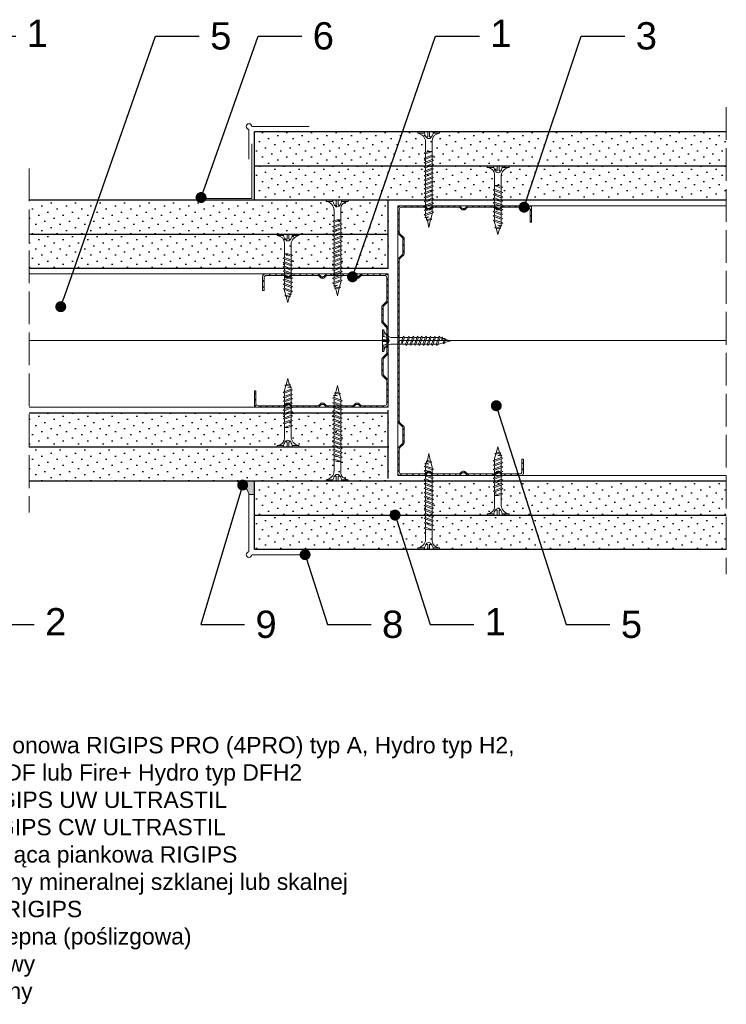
# Model space of a CAD drawing. Header units: millimetres. Extents: x 1720 to 2186, y 1213 to 1573.
# Tile 2 of 2: x 1927 to 2186, y 1213 to 1573. Entities that reach past the tile are written whole.
import ezdxf
from ezdxf import colors
from ezdxf.entities.mleader import LeaderData, LeaderLine
from ezdxf.math import Vec2, Vec3

# ---------------------------------------------------------------- set-up
doc = ezdxf.new("R2010")
doc.units = ezdxf.units.MM
doc.linetypes.add('ACAD_ISO02W100', pattern=[15, 12, -3])
for name, color, linetype, lineweight in [('_ISOVER WELNA', 7, 'BATTING', 9), ('_RIGIPS AKCESORIA', 7, 'Continuous', 18), ('_RIGIPS G-K', 7, 'Continuous', 25), ('_RIGIPS PROFIL', 7, 'Continuous', 18), ('OPISY', 7, 'Continuous', 9), ('PRZERYWANA', 7, 'ACAD_ISO02W100', 9)]:
    doc.layers.add(name, color=color, linetype=linetype, lineweight=lineweight)
doc.styles.get("Standard").update_dxf_attribs({"font": 'arial.ttf'})
doc.linetypes.add('BATTING', pattern='A,0.00254,-2.54,[134,ltypeshp.shx,S=2.54,R=0,X=-2.54,Y=0],-5.08,[134,ltypeshp.shx,S=2.54,R=180,X=2.54,Y=0],-2.54', length=10.16254)
pattern_1 = [(315, (0, 0.9), (3.367596, 1.122532), [0, -3.175])]
pattern_2 = [(315, (0, -0.9), (3.367596, 1.122532), [0, -3.175])]

# ---------------------------------------------------------------- blocks, each defined once
blk = doc.blocks.new('CW 50 ULTRASTIL')
h = blk.add_hatch()
h.set_pattern_fill('ANSI31', color=256, scale=0.5, style=0)
h.paths.add_polyline_path([(28.56, 40.65, -0.198912), (28.71, 41), (30.21, 42.51, 0.198912), (30.36, 42.86), (30.36, 48.45, 0.198912), (30.21, 48.8), (28.71, 50.31, -0.198912), (28.56, 50.66), (28.56, 59.85, -0.198912), (28.71, 60.2), (30.21, 61.71, 0.198912), (30.36, 62.06), (30.36, 67.65, 0.198912), (30.21, 68), (28.71, 69.51, -0.198912), (28.56, 69.86), (28.56, 78.31, -0.414214), (29.36, 79.11), (37.68, 79.11, -0.198912), (38.04, 78.96), (38.74, 78.25, 0.198912), (39.1, 78.11), (39.68, 78.11, 0.198912), (40.04, 78.25), (40.74, 78.96, -0.198912), (41.1, 79.11), (50.38, 79.11, -0.198912), (50.74, 78.96), (51.44, 78.25, 0.198912), (51.8, 78.11), (52.38, 78.11, 0.198912), (52.74, 78.25), (53.44, 78.96, -0.198912), (53.8, 79.11), (63.08, 79.11, -0.198912), (63.44, 78.96), (64.14, 78.25, 0.198912), (64.5, 78.11), (65.08, 78.11, 0.198912), (65.44, 78.25), (66.14, 78.96, -0.198912), (66.5, 79.11), (75.66, 79.11, -0.414214), (76.46, 78.31), (76.46, 73.66), (77.01, 73.66), (77.01, 78.86, 0.414214), (76.21, 79.66), (66.5, 79.66, 0.198912), (66.14, 79.51), (65.44, 78.8, -0.198912), (65.08, 78.66), (64.5, 78.66, -0.198912), (64.14, 78.8), (63.44, 79.51, 0.198912), (63.08, 79.66), (53.8, 79.66, 0.198912), (53.44, 79.51), (52.74, 78.8, -0.198912), (52.38, 78.66), (51.8, 78.66, -0.198912), (51.44, 78.8), (50.74, 79.51, 0.198912), (50.38, 79.66), (41.1, 79.66, 0.198912), (40.74, 79.51), (40.04, 78.8, -0.198912), (39.68, 78.66), (39.1, 78.66, -0.198912), (38.74, 78.8), (38.04, 79.51, 0.198912), (37.68, 79.66), (28.81, 79.66, 0.414214), (28.01, 78.86), (28.01, 69.86, 0.198912), (28.16, 69.51), (29.66, 68, -0.198912), (29.81, 67.65), (29.81, 62.06, -0.198912), (29.66, 61.71), (28.16, 60.2, 0.198912), (28.01, 59.85), (28.01, 50.66, 0.198912), (28.16, 50.31), (29.66, 48.8, -0.198912), (29.81, 48.45), (29.81, 42.86, -0.198912), (29.66, 42.51), (28.16, 41, 0.198912), (28.01, 40.65), (28.01, 31.66, 0.414214), (28.81, 30.86), (37.68, 30.86, 0.198912), (38.04, 31), (38.74, 31.71, -0.198912), (39.1, 31.86), (39.68, 31.86, -0.198912), (40.04, 31.71), (40.74, 31, 0.198912), (41.1, 30.86), (50.38, 30.86, 0.198912), (50.74, 31), (51.44, 31.71, -0.198912), (51.8, 31.86), (52.38, 31.86, -0.198912), (52.74, 31.71), (53.44, 31, 0.198912), (53.8, 30.86), (63.08, 30.86, 0.198912), (63.44, 31), (64.14, 31.71, -0.198912), (64.5, 31.86), (65.08, 31.86, -0.198912), (65.44, 31.71), (66.14, 31, 0.198912), (66.5, 30.86), (73.21, 30.86, 0.414214), (74.01, 31.66), (74.01, 36.86), (73.46, 36.86), (73.46, 32.21, -0.414214), (72.66, 31.41), (66.5, 31.41, -0.198912), (66.14, 31.55), (65.44, 32.26, 0.198912), (65.08, 32.41), (64.5, 32.41, 0.198912), (64.14, 32.26), (63.44, 31.55, -0.198912), (63.08, 31.41), (53.8, 31.41, -0.198912), (53.44, 31.55), (52.74, 32.26, 0.198912), (52.38, 32.41), (51.8, 32.41, 0.198912), (51.44, 32.26), (50.74, 31.55, -0.198912), (50.38, 31.41), (41.1, 31.41, -0.198912), (40.74, 31.55), (40.04, 32.26, 0.198912), (39.68, 32.41), (39.1, 32.41, 0.198912), (38.74, 32.26), (38.04, 31.55, -0.198912), (37.68, 31.41), (29.36, 31.41, -0.414214), (28.56, 32.21)])
at = {"layer": '_RIGIPS PROFIL'}
for p, q in [((37.68, 79.66), (28.81, 79.66)), ((38.04, 79.51), (38.74, 78.8)), ((40.74, 79.51), (40.04, 78.8)), ((50.38, 79.66), (41.1, 79.66)), ((50.74, 79.51), (51.44, 78.8)), ((53.44, 79.51), (52.74, 78.8)), ((53.8, 79.66), (63.08, 79.66)), ((63.44, 79.51), (64.14, 78.8)), ((66.14, 79.51), (65.44, 78.8)), ((76.21, 79.66), (66.5, 79.66)), ((28.01, 78.86), (28.01, 69.86)), ((28.56, 78.31), (28.56, 69.86)), ((37.68, 79.11), (29.36, 79.11)), ((38.04, 78.96), (38.74, 78.25)), ((39.68, 78.66), (39.1, 78.66)), ((39.68, 78.11), (39.1, 78.11)), ((40.74, 78.96), (40.04, 78.25)), ((50.38, 79.11), (41.1, 79.11)), ((50.74, 78.96), (51.44, 78.25)), ((52.38, 78.66), (51.8, 78.66)), ((52.38, 78.11), (51.8, 78.11)), ((53.44, 78.96), (52.74, 78.25)), ((53.8, 79.11), (63.08, 79.11)), ((63.44, 78.96), (64.14, 78.25)), ((65.08, 78.66), (64.5, 78.66)), ((65.08, 78.11), (64.5, 78.11)), ((66.14, 78.96), (65.44, 78.25)), ((75.66, 79.11), (66.5, 79.11)), ((76.46, 73.66), (76.46, 78.31)), ((77.01, 73.66), (77.01, 78.86)), ((76.46, 73.66), (77.01, 73.66)), ((29.66, 68), (28.16, 69.51)), ((30.21, 68), (28.71, 69.51)), ((29.81, 67.65), (29.81, 62.06)), ((30.36, 67.65), (30.36, 62.06)), ((29.66, 61.71), (28.16, 60.2)), ((30.21, 61.71), (28.71, 60.2)), ((28.01, 59.85), (28.01, 50.66)), ((28.56, 59.85), (28.56, 50.66)), ((29.66, 48.8), (28.16, 50.31)), ((30.21, 48.8), (28.71, 50.31)), ((29.81, 42.86), (29.81, 48.45)), ((30.36, 42.86), (30.36, 48.45)), ((28.01, 31.66), (28.01, 40.65)), ((29.66, 42.51), (28.16, 41)), ((28.56, 32.21), (28.56, 40.65)), ((30.21, 42.51), (28.71, 41)), ((73.46, 36.86), (73.46, 32.21)), ((73.46, 36.86), (74.01, 36.86)), ((74.01, 36.86), (74.01, 31.66)), ((37.68, 30.86), (28.81, 30.86)), ((37.68, 31.41), (29.36, 31.41)), ((38.04, 31.55), (38.74, 32.26)), ((38.04, 31), (38.74, 31.71)), ((39.68, 32.41), (39.1, 32.41)), ((39.68, 31.86), (39.1, 31.86)), ((40.74, 31.55), (40.04, 32.26)), ((40.74, 31), (40.04, 31.71)), ((50.38, 31.41), (41.1, 31.41)), ((50.38, 30.86), (41.1, 30.86)), ((50.74, 31.55), (51.44, 32.26)), ((50.74, 31), (51.44, 31.71)), ((52.38, 32.41), (51.8, 32.41)), ((52.38, 31.86), (51.8, 31.86)), ((53.44, 31.55), (52.74, 32.26)), ((53.44, 31), (52.74, 31.71)), ((53.8, 31.41), (63.08, 31.41)), ((53.8, 30.86), (63.08, 30.86)), ((63.44, 31.55), (64.14, 32.26)), ((63.44, 31), (64.14, 31.71)), ((65.08, 32.41), (64.5, 32.41)), ((65.08, 31.86), (64.5, 31.86)), ((66.14, 31.55), (65.44, 32.26)), ((66.14, 31), (65.44, 31.71)), ((72.66, 31.41), (66.5, 31.41)), ((73.21, 30.86), (66.5, 30.86))]:
    blk.add_line(p, q, dxfattribs=at)
for centre, radius, start, end in [((28.81, 78.86), 0.8, 90, 180), ((37.68, 79.16), 0.5, 45, 90), ((41.1, 79.16), 0.5, 90, 135), ((50.38, 79.16), 0.5, 45, 90), ((53.8, 79.16), 0.5, 90, 135), ((63.08, 79.16), 0.5, 45, 90), ((66.5, 79.16), 0.5, 90, 135), ((76.21, 78.86), 0.8, 0, 90), ((29.36, 78.31), 0.8, 90, 180), ((37.68, 78.61), 0.5, 45, 90), ((39.1, 79.16), 0.5, 225, 270), ((39.1, 78.61), 0.5, 225, 270), ((39.68, 79.16), 0.5, 270, 315), ((39.68, 78.61), 0.5, 270, 315), ((41.1, 78.61), 0.5, 90, 135), ((50.38, 78.61), 0.5, 45, 90), ((51.8, 79.16), 0.5, 225, 270), ((51.8, 78.61), 0.5, 225, 270), ((52.38, 79.16), 0.5, 270, 315), ((52.38, 78.61), 0.5, 270, 315), ((53.8, 78.61), 0.5, 90, 135), ((63.08, 78.61), 0.5, 45, 90), ((64.5, 79.16), 0.5, 225, 270), ((64.5, 78.61), 0.5, 225, 270), ((65.08, 79.16), 0.5, 270, 315), ((65.08, 78.61), 0.5, 270, 315), ((66.5, 78.61), 0.5, 90, 135), ((75.66, 78.31), 0.8, 0, 90), ((28.51, 69.86), 0.5, 180, 225), ((29.06, 69.86), 0.5, 180, 225), ((29.31, 67.65), 0.5, 0, 45), ((29.86, 67.65), 0.5, 0, 45), ((29.31, 62.06), 0.5, 315, 0), ((29.86, 62.06), 0.5, 315, 0), ((28.51, 59.85), 0.5, 135, 180), ((29.06, 59.85), 0.5, 135, 180), ((28.51, 50.66), 0.5, 180, 225), ((29.06, 50.66), 0.5, 180, 225), ((29.31, 48.45), 0.5, 0, 45), ((29.86, 48.45), 0.5, 0, 45), ((28.51, 40.65), 0.5, 135, 180), ((29.06, 40.65), 0.5, 135, 180), ((29.31, 42.86), 0.5, 315, 0), ((29.86, 42.86), 0.5, 315, 0), ((28.81, 31.66), 0.8, 180, 270), ((29.36, 32.21), 0.8, 180, 270), ((37.68, 31.91), 0.5, 270, 315), ((37.68, 31.36), 0.5, 270, 315), ((39.1, 31.91), 0.5, 90, 135), ((39.1, 31.36), 0.5, 90, 135), ((39.68, 31.91), 0.5, 45, 90), ((39.68, 31.36), 0.5, 45, 90), ((41.1, 31.91), 0.5, 225, 270), ((41.1, 31.36), 0.5, 225, 270), ((50.38, 31.91), 0.5, 270, 315), ((50.38, 31.36), 0.5, 270, 315), ((51.8, 31.91), 0.5, 90, 135), ((51.8, 31.36), 0.5, 90, 135), ((52.38, 31.91), 0.5, 45, 90), ((52.38, 31.36), 0.5, 45, 90), ((53.8, 31.91), 0.5, 225, 270), ((53.8, 31.36), 0.5, 225, 270), ((63.08, 31.91), 0.5, 270, 315), ((63.08, 31.36), 0.5, 270, 315), ((64.5, 31.91), 0.5, 90, 135), ((64.5, 31.36), 0.5, 90, 135), ((65.08, 31.91), 0.5, 45, 90), ((65.08, 31.36), 0.5, 45, 90), ((66.5, 31.91), 0.5, 225, 270), ((66.5, 31.36), 0.5, 225, 270), ((72.66, 32.21), 0.8, 270, 0), ((73.21, 31.66), 0.8, 270, 0)]:
    blk.add_arc(centre, radius, start, end, dxfattribs=at)
blk = doc.blocks.new('TN 25')
at = {"layer": '_RIGIPS AKCESORIA'}
for p, q in [((0, -0.84), (0, 7.16)), ((0, 7.16), (0.46, 7.16)), ((0.46, 4.78), (0, 4.78)), ((0.46, 7.16), (0.46, 4.78)), ((1.77, 3.5), (1.77, 4.2)), ((3.02, 4.46), (8.47, 4.46)), ((7.12, 4.46), (7.12, 3.18)), ((8.03, 2.01), (7.12, 4.46)), ((8.47, 4.46), (8.79, 5)), ((9.61, 1.51), (8.47, 4.46)), ((8.79, 5), (9.93, 2.01)), ((9, 4.46), (10.1, 4.46)), ((10.1, 4.46), (10.41, 5)), ((11.23, 1.51), (10.1, 4.46)), ((10.41, 5), (11.56, 2.01)), ((10.62, 4.46), (11.67, 4.46)), ((11.67, 4.46), (11.99, 5)), ((12.81, 1.51), (11.67, 4.46)), ((11.99, 5), (13.14, 2.01)), ((12.2, 4.46), (13.21, 4.46)), ((13.21, 4.46), (13.52, 5)), ((14.34, 1.51), (13.21, 4.46)), ((13.52, 5), (14.67, 2.01)), ((13.73, 4.46), (14.8, 4.46)), ((14.8, 4.46), (15.12, 5)), ((15.94, 1.51), (14.8, 4.46)), ((15.12, 5), (16.26, 2.01)), ((15.33, 4.46), (16.42, 4.46)), ((16.42, 4.46), (16.73, 5)), ((17.55, 1.51), (16.42, 4.46)), ((16.73, 5), (17.88, 2.01)), ((16.94, 4.46), (17.99, 4.46)), ((17.99, 4.46), (18.31, 5)), ((19.13, 1.51), (17.99, 4.46)), ((18.31, 5), (19.45, 2.01)), ((18.52, 4.46), (19.68, 4.46)), ((19.68, 4.46), (20, 5)), ((20.82, 1.51), (19.68, 4.46)), ((20, 5), (21.14, 2.01)), ((20.21, 4.46), (20.7, 4.46)), ((20.7, 4.46), (22.28, 3.98)), ((22.28, 3.98), (22.56, 4.37)), ((22.7, 2.36), (22.28, 3.98)), ((22.56, 4.37), (23.03, 2.71)), ((22.71, 3.85), (25, 3.24)), ((0, 3.5), (1.77, 3.5)), ((0, 2.83), (1.77, 2.83)), ((0.46, 1.64), (0, 1.64)), ((0.46, -0.84), (0.46, 1.64)), ((1.77, 2.83), (1.77, 2.18)), ((7.49, 2.01), (3.55, 2.01)), ((7.12, 3.18), (7.65, 1.53)), ((7.65, 1.53), (8.03, 2.01)), ((9.41, 2.01), (8.03, 2.01)), ((9.93, 2.01), (9.61, 1.51)), ((11.04, 2.01), (9.93, 2.01)), ((11.56, 2.01), (11.23, 1.51)), ((12.61, 2.01), (11.56, 2.01)), ((13.14, 2.01), (12.81, 1.51)), ((14.15, 2.01), (13.14, 2.01)), ((14.67, 2.01), (14.34, 1.51)), ((15.74, 2.01), (14.67, 2.01)), ((16.26, 2.01), (15.94, 1.51)), ((17.36, 2.01), (16.26, 2.01)), ((17.88, 2.01), (17.55, 1.51)), ((18.93, 2.01), (17.88, 2.01)), ((19.45, 2.01), (19.13, 1.51)), ((19.45, 2.01), (20.62, 2.01)), ((21.14, 2.01), (20.82, 1.51)), ((21.14, 2.01), (21.81, 2.12)), ((21.85, 1.83), (21.67, 3.28)), ((21.67, 3.28), (22.14, 2.4)), ((22.14, 2.4), (21.85, 1.83)), ((22.7, 2.36), (22.14, 2.4)), ((23.03, 2.71), (22.7, 2.36)), ((25, 3.24), (23.03, 2.71)), ((0, -0.84), (0.46, -0.84))]:
    blk.add_line(p, q, dxfattribs=at)
for centre, major_axis, ratio, start_param, end_param in [((3.09, 7.67), (0.17, 3.2), 0.826134, 1.773653, 3.180586), ((-0.04, 0.9), (0, 3.93), 0.848176, -0.720942, -0.151112), ((1.66, 3.18), (0, 0.895), 0.848176, -1.552777, -0.720942), ((3.37, -1.57), (0.28, 3.57), 0.832181, 0.035984, 1.430787), ((-2.73, 15.91), (0, 14.76), 0.848176, 3.399396, 3.475072), ((0.59, 4.62), (0, 2.81), 0.848176, 3.475072, 3.862535), ((1.66, 3.18), (0, 0.895), 0.848176, 3.862535, 4.730408)]:
    blk.add_ellipse(centre, major_axis=major_axis, ratio=ratio, start_param=start_param, end_param=end_param, dxfattribs=at)
blk = doc.blocks.new('TN 35')
at = {"layer": '_RIGIPS AKCESORIA'}
for p, q in [((0, -0.84), (0, 7.16)), ((0, 7.16), (0.46, 7.16)), ((0.46, 4.78), (0, 4.78)), ((0.46, 7.16), (0.46, 4.78)), ((1.77, 3.5), (1.77, 4.2)), ((3.02, 4.46), (8.47, 4.46)), ((7.12, 4.46), (7.12, 3.18)), ((8.03, 2.01), (7.12, 4.46)), ((8.47, 4.46), (8.79, 5)), ((9.61, 1.51), (8.47, 4.46)), ((8.79, 5), (9.93, 2.01)), ((9, 4.46), (10.1, 4.46)), ((10.1, 4.46), (10.41, 5)), ((11.23, 1.51), (10.1, 4.46)), ((10.41, 5), (11.56, 2.01)), ((10.62, 4.46), (11.67, 4.46)), ((11.67, 4.46), (11.99, 5)), ((12.81, 1.51), (11.67, 4.46)), ((11.99, 5), (13.14, 2.01)), ((12.2, 4.46), (13.21, 4.46)), ((13.21, 4.46), (13.52, 5)), ((14.34, 1.51), (13.21, 4.46)), ((13.52, 5), (14.67, 2.01)), ((13.73, 4.46), (14.8, 4.46)), ((14.8, 4.46), (15.12, 5)), ((15.94, 1.51), (14.8, 4.46)), ((15.12, 5), (16.26, 2.01)), ((15.33, 4.46), (16.42, 4.46)), ((16.42, 4.46), (16.73, 5)), ((17.55, 1.51), (16.42, 4.46)), ((16.73, 5), (17.88, 2.01)), ((16.94, 4.46), (17.99, 4.46)), ((17.99, 4.46), (18.31, 5)), ((19.13, 1.51), (17.99, 4.46)), ((18.31, 5), (19.45, 2.01)), ((18.52, 4.46), (19.57, 4.46)), ((19.57, 4.46), (19.88, 5)), ((20.7, 1.51), (19.57, 4.46)), ((19.88, 5), (21.03, 2.01)), ((20.09, 4.46), (21.14, 4.46)), ((21.14, 4.46), (21.46, 5)), ((22.28, 1.51), (21.14, 4.46)), ((21.46, 5), (22.6, 2.01)), ((21.67, 4.46), (22.72, 4.46)), ((22.72, 4.46), (23.03, 5)), ((23.85, 1.51), (22.72, 4.46)), ((23.03, 5), (24.18, 2.01)), ((23.24, 4.46), (24.29, 4.46)), ((24.29, 4.46), (24.61, 5)), ((25.43, 1.51), (24.29, 4.46)), ((24.61, 5), (25.75, 2.01)), ((24.81, 4.46), (25.87, 4.46)), ((25.87, 4.46), (26.18, 5)), ((27, 1.51), (25.87, 4.46)), ((26.18, 5), (27.33, 2.01)), ((26.39, 4.46), (27.44, 4.46)), ((27.44, 4.46), (27.76, 5)), ((28.58, 1.51), (27.44, 4.46)), ((27.76, 5), (28.9, 2.01)), ((27.96, 4.46), (29.13, 4.46)), ((29.13, 4.46), (29.45, 5)), ((30.27, 1.51), (29.13, 4.46)), ((29.45, 5), (30.59, 2.01)), ((29.65, 4.46), (30.15, 4.46)), ((30.15, 4.46), (31.73, 3.98)), ((31.73, 3.98), (32.01, 4.37)), ((32.15, 2.36), (31.73, 3.98)), ((32.01, 4.37), (32.48, 2.71)), ((32.16, 3.85), (35, 3.24)), ((0, 3.5), (1.77, 3.5)), ((0, 2.83), (1.77, 2.83)), ((0.46, 1.64), (0, 1.64)), ((0.46, -0.84), (0.46, 1.64)), ((1.77, 2.83), (1.77, 2.18)), ((7.49, 2.01), (3.55, 2.01)), ((7.12, 3.18), (7.65, 1.53)), ((7.65, 1.53), (8.03, 2.01)), ((9.41, 2.01), (8.03, 2.01)), ((9.93, 2.01), (9.61, 1.51)), ((11.04, 2.01), (9.93, 2.01)), ((11.56, 2.01), (11.23, 1.51)), ((12.61, 2.01), (11.56, 2.01)), ((13.14, 2.01), (12.81, 1.51)), ((14.15, 2.01), (13.14, 2.01)), ((14.67, 2.01), (14.34, 1.51)), ((15.74, 2.01), (14.67, 2.01)), ((16.26, 2.01), (15.94, 1.51)), ((17.36, 2.01), (16.26, 2.01)), ((17.88, 2.01), (17.55, 1.51)), ((18.93, 2.01), (17.84, 2.01)), ((19.45, 2.01), (19.13, 1.51)), ((20.51, 2.01), (19.41, 2.01)), ((21.03, 2.01), (20.7, 1.51)), ((22.08, 2.01), (20.99, 2.01)), ((22.6, 2.01), (22.28, 1.51)), ((23.66, 2.01), (22.56, 2.01)), ((24.18, 2.01), (23.85, 1.51)), ((25.23, 2.01), (24.14, 2.01)), ((25.75, 2.01), (25.43, 1.51)), ((26.81, 2.01), (25.71, 2.01)), ((27.33, 2.01), (27, 1.51)), ((28.38, 2.01), (27.33, 2.01)), ((28.9, 2.01), (28.58, 1.51)), ((28.9, 2.01), (30.07, 2.01)), ((30.59, 2.01), (30.27, 1.51)), ((30.59, 2.01), (31.26, 2.12)), ((31.3, 1.83), (31.12, 3.28)), ((31.12, 3.28), (31.59, 2.4)), ((31.59, 2.4), (31.3, 1.83)), ((32.15, 2.36), (31.59, 2.4)), ((32.48, 2.71), (32.15, 2.36)), ((35, 3.24), (32.48, 2.71)), ((0, -0.84), (0.46, -0.84))]:
    blk.add_line(p, q, dxfattribs=at)
for centre, major_axis, ratio, start_param, end_param in [((3.09, 7.67), (0.17, 3.2), 0.826134, 1.773653, 3.180586), ((-0.04, 0.9), (0, 3.93), 0.848176, -0.720942, -0.151112), ((1.66, 3.18), (0, 0.895), 0.848176, -1.552777, -0.720942), ((3.37, -1.57), (0.28, 3.57), 0.832181, 0.035984, 1.430787), ((-2.73, 15.91), (0, 14.76), 0.848176, 3.399396, 3.475072), ((0.59, 4.62), (0, 2.81), 0.848176, 3.475072, 3.862535), ((1.66, 3.18), (0, 0.895), 0.848176, 3.862535, 4.730408)]:
    blk.add_ellipse(centre, major_axis=major_axis, ratio=ratio, start_param=start_param, end_param=end_param, dxfattribs=at)
blk = doc.blocks.new('CW 100 ULTRASTIL')
h = blk.add_hatch()
h.set_pattern_fill('ANSI31', color=256, scale=0.5, style=0)
h.paths.add_polyline_path([(179.46, 109.85, -0.198912), (179.6, 110.2), (181.11, 111.71, 0.198912), (181.26, 112.06), (181.26, 117.65, 0.198912), (181.11, 118), (179.6, 119.51, -0.198912), (179.46, 119.86), (179.46, 128.31, -0.414214), (180.26, 129.11), (188.58, 129.11, -0.198912), (188.93, 128.96), (189.64, 128.25, 0.198912), (189.99, 128.11), (190.58, 128.11, 0.198912), (190.93, 128.25), (191.64, 128.96, -0.198912), (191.99, 129.11), (201.28, 129.11, -0.198912), (201.63, 128.96), (202.34, 128.25, 0.198912), (202.69, 128.11), (203.28, 128.11, 0.198912), (203.63, 128.25), (204.34, 128.96, -0.198912), (204.69, 129.11), (213.98, 129.11, -0.198912), (214.33, 128.96), (215.04, 128.25, 0.198912), (215.39, 128.11), (215.98, 128.11, 0.198912), (216.33, 128.25), (217.04, 128.96, -0.198912), (217.39, 129.11), (226.56, 129.11, -0.414214), (227.36, 128.31), (227.36, 123.66), (227.91, 123.66), (227.91, 128.86, 0.414214), (227.11, 129.66), (217.39, 129.66, 0.198912), (217.04, 129.51), (216.33, 128.8, -0.198912), (215.98, 128.66), (215.39, 128.66, -0.198912), (215.04, 128.8), (214.33, 129.51, 0.198912), (213.98, 129.66), (204.69, 129.66, 0.198912), (204.34, 129.51), (203.63, 128.8, -0.198912), (203.28, 128.66), (202.69, 128.66, -0.198912), (202.34, 128.8), (201.63, 129.51, 0.198912), (201.28, 129.66), (191.99, 129.66, 0.198912), (191.64, 129.51), (190.93, 128.8, -0.198912), (190.58, 128.66), (189.99, 128.66, -0.198912), (189.64, 128.8), (188.93, 129.51, 0.198912), (188.58, 129.66), (179.71, 129.66, 0.414214), (178.91, 128.86), (178.91, 119.86, 0.198912), (179.05, 119.51), (180.56, 118, -0.198912), (180.71, 117.65), (180.71, 112.06, -0.198912), (180.56, 111.71), (179.05, 110.2, 0.198912), (178.91, 109.85), (178.91, 50.66, 0.198912), (179.05, 50.31), (180.56, 48.8, -0.198912), (180.71, 48.45), (180.71, 42.86, -0.198912), (180.56, 42.51), (179.05, 41, 0.198912), (178.91, 40.65), (178.91, 31.66, 0.414214), (179.71, 30.86), (188.58, 30.86, 0.198912), (188.93, 31), (189.64, 31.71, -0.198912), (189.99, 31.86), (190.58, 31.86, -0.198912), (190.93, 31.71), (191.64, 31, 0.198912), (191.99, 30.86), (201.28, 30.86, 0.198912), (201.63, 31), (202.34, 31.71, -0.198912), (202.69, 31.86), (203.28, 31.86, -0.198912), (203.63, 31.71), (204.34, 31, 0.198912), (204.69, 30.86), (213.98, 30.86, 0.198912), (214.33, 31), (215.04, 31.71, -0.198912), (215.39, 31.86), (215.98, 31.86, -0.198912), (216.33, 31.71), (217.04, 31, 0.198912), (217.39, 30.86), (224.11, 30.86, 0.414214), (224.91, 31.66), (224.91, 36.86), (224.36, 36.86), (224.36, 32.21, -0.414214), (223.56, 31.41), (217.39, 31.41, -0.198912), (217.04, 31.55), (216.33, 32.26, 0.198912), (215.98, 32.41), (215.39, 32.41, 0.198912), (215.04, 32.26), (214.33, 31.55, -0.198912), (213.98, 31.41), (204.69, 31.41, -0.198912), (204.34, 31.55), (203.63, 32.26, 0.198912), (203.28, 32.41), (202.69, 32.41, 0.198912), (202.34, 32.26), (201.63, 31.55, -0.198912), (201.28, 31.41), (191.99, 31.41, -0.198912), (191.64, 31.55), (190.93, 32.26, 0.198912), (190.58, 32.41), (189.99, 32.41, 0.198912), (189.64, 32.26), (188.93, 31.55, -0.198912), (188.58, 31.41), (180.26, 31.41, -0.414214), (179.46, 32.21), (179.46, 40.65, -0.198912), (179.6, 41), (181.11, 42.51, 0.198912), (181.26, 42.86), (181.26, 48.45, 0.198912), (181.11, 48.8), (179.6, 50.31, -0.198912), (179.46, 50.66)])
at = {"layer": '_RIGIPS PROFIL'}
for p, q in [((178.91, 128.86), (178.91, 119.86)), ((179.46, 128.31), (179.46, 119.86)), ((188.58, 129.66), (179.71, 129.66)), ((188.58, 129.11), (180.26, 129.11)), ((188.93, 129.51), (189.64, 128.8)), ((188.93, 128.96), (189.64, 128.25)), ((190.58, 128.66), (189.99, 128.66)), ((190.58, 128.11), (189.99, 128.11)), ((191.64, 129.51), (190.93, 128.8)), ((191.64, 128.96), (190.93, 128.25)), ((201.28, 129.66), (191.99, 129.66)), ((201.28, 129.11), (191.99, 129.11)), ((201.63, 129.51), (202.34, 128.8)), ((201.63, 128.96), (202.34, 128.25)), ((203.28, 128.66), (202.69, 128.66)), ((203.28, 128.11), (202.69, 128.11)), ((204.34, 129.51), (203.63, 128.8)), ((204.34, 128.96), (203.63, 128.25)), ((204.69, 129.66), (213.98, 129.66)), ((204.69, 129.11), (213.98, 129.11)), ((214.33, 129.51), (215.04, 128.8)), ((214.33, 128.96), (215.04, 128.25)), ((215.98, 128.66), (215.39, 128.66)), ((215.98, 128.11), (215.39, 128.11)), ((217.04, 129.51), (216.33, 128.8)), ((217.04, 128.96), (216.33, 128.25)), ((227.11, 129.66), (217.39, 129.66)), ((226.56, 129.11), (217.39, 129.11)), ((227.36, 123.66), (227.36, 128.31)), ((227.91, 123.66), (227.91, 128.86)), ((227.36, 123.66), (227.91, 123.66)), ((180.56, 118), (179.05, 119.51)), ((181.11, 118), (179.6, 119.51)), ((180.71, 117.65), (180.71, 112.06)), ((181.26, 117.65), (181.26, 112.06)), ((178.91, 109.85), (178.91, 50.66)), ((180.56, 111.71), (179.05, 110.2)), ((179.46, 109.85), (179.46, 50.66)), ((181.11, 111.71), (179.6, 110.2)), ((180.56, 48.8), (179.05, 50.31)), ((181.11, 48.8), (179.6, 50.31)), ((180.71, 42.86), (180.71, 48.45)), ((181.26, 42.86), (181.26, 48.45)), ((178.91, 31.66), (178.91, 40.65)), ((180.56, 42.51), (179.05, 41)), ((179.46, 32.21), (179.46, 40.65)), ((181.11, 42.51), (179.6, 41)), ((224.36, 36.86), (224.36, 32.21)), ((224.36, 36.86), (224.91, 36.86)), ((224.91, 36.86), (224.91, 31.66)), ((188.58, 30.86), (179.71, 30.86)), ((188.58, 31.41), (180.26, 31.41)), ((188.93, 31.55), (189.64, 32.26)), ((188.93, 31), (189.64, 31.71)), ((190.58, 32.41), (189.99, 32.41)), ((190.58, 31.86), (189.99, 31.86)), ((191.64, 31.55), (190.93, 32.26)), ((191.64, 31), (190.93, 31.71)), ((201.28, 31.41), (191.99, 31.41)), ((201.28, 30.86), (191.99, 30.86)), ((201.63, 31.55), (202.34, 32.26)), ((201.63, 31), (202.34, 31.71)), ((203.28, 32.41), (202.69, 32.41)), ((203.28, 31.86), (202.69, 31.86)), ((204.34, 31.55), (203.63, 32.26)), ((204.34, 31), (203.63, 31.71)), ((204.69, 31.41), (213.98, 31.41)), ((204.69, 30.86), (213.98, 30.86)), ((214.33, 31.55), (215.04, 32.26)), ((214.33, 31), (215.04, 31.71)), ((215.98, 32.41), (215.39, 32.41)), ((215.98, 31.86), (215.39, 31.86)), ((217.04, 31.55), (216.33, 32.26)), ((217.04, 31), (216.33, 31.71)), ((223.56, 31.41), (217.39, 31.41)), ((224.11, 30.86), (217.39, 30.86))]:
    blk.add_line(p, q, dxfattribs=at)
for centre, radius, start, end in [((179.71, 128.86), 0.8, 90, 180), ((180.26, 128.31), 0.8, 90, 180), ((188.58, 129.16), 0.5, 45, 90), ((188.58, 128.61), 0.5, 45, 90), ((189.99, 129.16), 0.5, 225, 270), ((189.99, 128.61), 0.5, 225, 270), ((190.58, 129.16), 0.5, 270, 315), ((190.58, 128.61), 0.5, 270, 315), ((191.99, 129.16), 0.5, 90, 135), ((191.99, 128.61), 0.5, 90, 135), ((201.28, 129.16), 0.5, 45, 90), ((201.28, 128.61), 0.5, 45, 90), ((202.69, 129.16), 0.5, 225, 270), ((202.69, 128.61), 0.5, 225, 270), ((203.28, 129.16), 0.5, 270, 315), ((203.28, 128.61), 0.5, 270, 315), ((204.69, 129.16), 0.5, 90, 135), ((204.69, 128.61), 0.5, 90, 135), ((213.98, 129.16), 0.5, 45, 90), ((213.98, 128.61), 0.5, 45, 90), ((215.39, 129.16), 0.5, 225, 270), ((215.39, 128.61), 0.5, 225, 270), ((215.98, 129.16), 0.5, 270, 315), ((215.98, 128.61), 0.5, 270, 315), ((217.39, 129.16), 0.5, 90, 135), ((217.39, 128.61), 0.5, 90, 135), ((226.56, 128.31), 0.8, 0, 90), ((227.11, 128.86), 0.8, 0, 90), ((179.41, 119.86), 0.5, 180, 225), ((179.96, 119.86), 0.5, 180, 225), ((180.21, 117.65), 0.5, 0, 45), ((180.76, 117.65), 0.5, 0, 45), ((180.21, 112.06), 0.5, 315, 0), ((180.76, 112.06), 0.5, 315, 0), ((179.41, 109.85), 0.5, 135, 180), ((179.96, 109.85), 0.5, 135, 180), ((179.41, 50.66), 0.5, 180, 225), ((179.96, 50.66), 0.5, 180, 225), ((180.21, 48.45), 0.5, 0, 45), ((180.76, 48.45), 0.5, 0, 45), ((179.41, 40.65), 0.5, 135, 180), ((179.96, 40.65), 0.5, 135, 180), ((180.21, 42.86), 0.5, 315, 0), ((180.76, 42.86), 0.5, 315, 0), ((179.71, 31.66), 0.8, 180, 270), ((180.26, 32.21), 0.8, 180, 270), ((188.58, 31.91), 0.5, 270, 315), ((188.58, 31.36), 0.5, 270, 315), ((189.99, 31.91), 0.5, 90, 135), ((189.99, 31.36), 0.5, 90, 135), ((190.58, 31.91), 0.5, 45, 90), ((190.58, 31.36), 0.5, 45, 90), ((191.99, 31.91), 0.5, 225, 270), ((191.99, 31.36), 0.5, 225, 270), ((201.28, 31.91), 0.5, 270, 315), ((201.28, 31.36), 0.5, 270, 315), ((202.69, 31.91), 0.5, 90, 135), ((202.69, 31.36), 0.5, 90, 135), ((203.28, 31.91), 0.5, 45, 90), ((203.28, 31.36), 0.5, 45, 90), ((204.69, 31.91), 0.5, 225, 270), ((204.69, 31.36), 0.5, 225, 270), ((213.98, 31.91), 0.5, 270, 315), ((213.98, 31.36), 0.5, 270, 315), ((215.39, 31.91), 0.5, 90, 135), ((215.39, 31.36), 0.5, 90, 135), ((215.98, 31.91), 0.5, 45, 90), ((215.98, 31.36), 0.5, 45, 90), ((217.39, 31.91), 0.5, 225, 270), ((217.39, 31.36), 0.5, 225, 270), ((223.56, 32.21), 0.8, 270, 0), ((224.11, 31.66), 0.8, 270, 0)]:
    blk.add_arc(centre, radius, start, end, dxfattribs=at)
blk = doc.blocks.new('polnaroznik')
at = {"layer": '_RIGIPS AKCESORIA'}
for p, q in [((429.5, 44.15), (429.5, 55.15)), ((430.5, 56.15), (451.5, 56.15))]:
    blk.add_line(p, q, dxfattribs=at)
blk.add_arc((429.5, 56.15), 1, 0, 270, dxfattribs=at)
blk = doc.blocks.new('naroznik')
at = {"layer": '_RIGIPS AKCESORIA'}
for p, q in [((429.5, 69.65), (429.5, 90.65)), ((430.5, 91.65), (451.5, 91.65))]:
    blk.add_line(p, q, dxfattribs=at)
blk.add_arc((429.5, 91.65), 1, 0, 270, dxfattribs=at)
blk = doc.blocks.new('_Dot')
at = {"color": 0, "linetype": 'ByBlock', "lineweight": -2}
blk.add_line((-0.5, 0), (-1, 0), dxfattribs=at)
at = {"color": 0, "linetype": 'ByBlock', "const_width": 0.5}
blk.add_lwpolyline([(-0.25, 0, 1), (0.25, 0, 1)], format="xyb", close=True, dxfattribs=at)

msp = doc.modelspace()

# ---------------------------------------------------------------- hatches: boundary and pattern name
at = {"layer": '_RIGIPS AKCESORIA'}
msp.add_hatch(color=256, dxfattribs=at).paths.add_polyline_path([(2013.13, 1404.38), (2006.13, 1404.38, -0.277279), (2011.13, 1399.38), (2013.13, 1399.38)])
at = {"layer": '_RIGIPS G-K'}
h = msp.add_hatch(dxfattribs=at)
h.set_pattern_fill('DOTS', color=256, scale=2, angle=315, style=0)
h.set_pattern_definition(pattern_1)
h.paths.add_polyline_path([(2185.98, 1532.18), (2013.13, 1532.18), (2013.13, 1519.68), (2185.98, 1519.68)])
h = msp.add_hatch(dxfattribs=at)
h.set_pattern_fill('DOTS', color=256, scale=2, angle=315, style=0)
h.set_pattern_definition(pattern_1)
h.paths.add_polyline_path([(2185.98, 1519.68), (2013.13, 1519.68), (2013.13, 1507.18), (2185.98, 1507.18)])
h = msp.add_hatch(dxfattribs=at)
h.set_pattern_fill('DOTS', color=256, scale=2, angle=315, style=0)
h.set_pattern_definition(pattern_1)
h.paths.add_polyline_path([(1923.63, 1507.18), (1802.13, 1507.18), (1802.13, 1494.68), (1923.63, 1494.68)])
h.paths.add_polyline_path([(2062.13, 1507.18), (1930.63, 1507.18), (1930.63, 1494.68), (2062.13, 1494.68)])
h = msp.add_hatch(dxfattribs=at)
h.set_pattern_fill('DOTS', color=256, scale=2, angle=315, style=0)
h.set_pattern_definition(pattern_1)
h.paths.add_polyline_path([(1923.63, 1494.68), (1802.13, 1494.68), (1802.13, 1482.18), (1923.63, 1482.18)])
h.paths.add_polyline_path([(2062.13, 1494.68), (1930.63, 1494.68), (1930.63, 1482.18), (2062.13, 1482.18)])
h = msp.add_hatch(dxfattribs=at)
h.set_pattern_fill('DOTS', color=256, scale=2, angle=315, style=0)
h.set_pattern_definition(pattern_2)
h.paths.add_polyline_path([(1923.63, 1429.38), (1802.13, 1429.38), (1802.13, 1416.88), (1923.63, 1416.88)])
h.paths.add_polyline_path([(2062.13, 1429.38), (1930.63, 1429.38), (1930.63, 1416.88), (2062.13, 1416.88)])
h = msp.add_hatch(dxfattribs=at)
h.set_pattern_fill('DOTS', color=256, scale=2, angle=315, style=0)
h.set_pattern_definition(pattern_2)
h.paths.add_polyline_path([(1923.63, 1416.88), (1802.13, 1416.88), (1802.13, 1404.38), (1923.63, 1404.38)])
h.paths.add_polyline_path([(2062.13, 1416.88), (1930.63, 1416.88), (1930.63, 1404.38), (2062.13, 1404.38)])
h = msp.add_hatch(dxfattribs=at)
h.set_pattern_fill('DOTS', color=256, scale=2, angle=315, style=0)
h.set_pattern_definition(pattern_2)
h.paths.add_polyline_path([(2185.98, 1404.38), (2013.13, 1404.38), (2013.13, 1391.88), (2185.98, 1391.88)])
h = msp.add_hatch(dxfattribs=at)
h.set_pattern_fill('DOTS', color=256, scale=2, angle=315, style=0)
h.set_pattern_definition(pattern_2)
h.paths.add_polyline_path([(2185.98, 1391.88), (2013.13, 1391.88), (2013.13, 1379.38), (2185.98, 1379.38)])

# ---------------------------------------------------------------- linework, layer by layer
at = {"layer": '_ISOVER WELNA', "ltscale": 2.4}
msp.add_line((2061.58, 1455.78), (1930.63, 1455.78), dxfattribs=at)
at = {"layer": '_ISOVER WELNA', "ltscale": 4.8}
msp.add_line((2185.98, 1455.78), (2066.18, 1455.78), dxfattribs=at)
at = {"layer": '_RIGIPS AKCESORIA'}
msp.add_line((2011.13, 1399.38), (2013.13, 1399.38), dxfattribs=at)
msp.add_lwpolyline([(2012.13, 1527.8), (2012.13, 1507.8), (1992.13, 1507.8)], dxfattribs=at)
msp.add_arc((2004.47, 1397.71), 6.87, 14.0048, 75.9952, dxfattribs=at)
at = {"layer": '_RIGIPS G-K'}
for p, q in [((2185.98, 1532.18), (2013.13, 1532.18)), ((2013.13, 1507.18), (2013.13, 1532.18)), ((2185.98, 1519.68), (2013.13, 1519.68)), ((2185.98, 1507.18), (1930.63, 1507.18)), ((2062.13, 1482.18), (2062.13, 1507.18)), ((2062.13, 1494.68), (1930.63, 1494.68)), ((2062.13, 1482.18), (1930.63, 1482.18)), ((1930.63, 1429.38), (2062.13, 1429.38)), ((2062.13, 1405.28), (2062.13, 1430.28)), ((1930.63, 1416.88), (2062.13, 1416.88)), ((1930.63, 1404.38), (2185.98, 1404.38)), ((2013.13, 1379.38), (2013.13, 1404.38)), ((2013.13, 1391.88), (2185.98, 1391.88)), ((2013.13, 1379.38), (2185.98, 1379.38))]:
    msp.add_line(p, q, dxfattribs=at)
at = {"layer": '_RIGIPS PROFIL'}
for p, q in [((2185.98, 1505.18), (2065.63, 1505.18)), ((2065.63, 1505.18), (2065.63, 1406.38)), ((1930.63, 1480.18), (2062.13, 1480.18)), ((2062.13, 1431.38), (2062.13, 1480.18)), ((1930.63, 1431.38), (2062.13, 1431.38)), ((2185.98, 1406.38), (2065.63, 1406.38))]:
    msp.add_line(p, q, dxfattribs=at)
at = {"layer": 'PRZERYWANA'}
for p, q in [((2185.98, 1541.28), (2185.98, 1370.28)), ((1930.63, 1518.78), (1930.63, 1392.78))]:
    msp.add_line(p, q, dxfattribs=at)

# ---------------------------------------------------------------- block references
at = {"layer": '_RIGIPS AKCESORIA'}
msp.add_blockref('polnaroznik', (1581.63, 1478.03), dxfattribs=at)
for name, p, rotation in [('TN 35', (2073.77, 1532.18), 270), ('TN 35', (2040.26, 1507.18), 270), ('TN 25', (2028.59, 1416.88), 90), ('TN 25', (2105.57, 1391.88), 90.00000000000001), ('naroznik', (2102.78, 947.87), 90)]:
    msp.add_blockref(name, p, dxfattribs=dict(at, rotation=rotation))
at = {"layer": '_RIGIPS AKCESORIA', "xscale": -1}
for name, p, rotation in [('TN 25', (2105.57, 1519.68), 90), ('TN 25', (2028.59, 1494.68), 90), ('TN 25', (2060.03, 1458.94), 180), ('TN 35', (2040.26, 1404.38), 270), ('TN 35', (2073.77, 1379.38), 270)]:
    msp.add_blockref(name, p, dxfattribs=dict(at, rotation=rotation))
at = {"layer": '_RIGIPS PROFIL'}
msp.add_blockref('CW 100 ULTRASTIL', (1886.72, 1375.52), dxfattribs=at)
at = {"layer": '_RIGIPS PROFIL', "rotation": 180}
msp.add_blockref('CW 50 ULTRASTIL', (2090.14, 1511.03), dxfattribs=at)

# ---------------------------------------------------------------- texts
at = {"insert": (1846.62, 1310.64), "char_height": 6, "width": 264.7858, "attachment_point": 1}
msp.add_mtext('1. Płyta gipsowo-kartonowa RIGIPS PRO (4PRO) typ A, Hydro typ H2, Fire typ F, Fire+ typ DF lub Fire+ Hydro typ DFH2\\P2. Profil poziomy RIGIPS UW ULTRASTIL\\P3. Profil pionowy RIGIPS CW ULTRASTIL\\P4. Taśma uszczelniająca piankowa RIGIPS\\P5. Wypełnienie z wełny mineralnej szklanej lub skalnej\\P6. Taśma spoinowa RIGIPS\\P7. Taśma samoprzylepna (poślizgowa)\\P8. Narożnik aluminiowy\\P9. Kit trwale elastyczny', dxfattribs=at)

# ---------------------------------------------------------------- leaders
at = {"layer": 'OPISY'}
ml = msp.add_multileader_mtext('Standard', dxfattribs=at)
ml.set_content('1', color=256)
ml.set_leader_properties()
ml.set_arrow_properties(name='DOT')
ml.build(insert=Vec2(0, 0))
ctx = ml.context
ctx.base_point, ctx.char_height, ctx.landing_gap_size, ctx.plane_origin = Vec3(1925.71, 1567.3), 10, 4, Vec3(1733.12, 1710.96)
notes = []
notes.append((ctx, [(0, (1, 1, 0), (1909.71, 1567.3), (1, 0), 16, [(0, [(1884.52, 1494.68)], 0, [])])]))
ctx.mtext.insert, ctx.mtext.flow_direction = Vec3(1929.71, 1573.3), 5
ml = msp.add_multileader_mtext('Standard', dxfattribs=at)
ml.set_content('5', color=256)
ml.set_leader_properties()
ml.set_arrow_properties(name='DOT')
ml.build(insert=Vec2(0, 0))
ctx = ml.context
ctx.base_point, ctx.char_height, ctx.landing_gap_size, ctx.plane_origin = Vec3(1992.9, 1567.3), 10, 4, Vec3(1800.31, 1710.96)
notes.append((ctx, [(0, (1, 1, 0), (1976.9, 1567.3), (1, 0), 16, [(0, [(1942.17, 1468.19)], 0, [])])]))
ctx.mtext.insert, ctx.mtext.flow_direction = Vec3(1996.9, 1572.38), 5
ml = msp.add_multileader_mtext('Standard', dxfattribs=at)
ml.set_content('6', color=256)
ml.set_leader_properties()
ml.set_arrow_properties(name='DOT')
ml.build(insert=Vec2(0, 0))
ctx = ml.context
ctx.base_point, ctx.char_height, ctx.landing_gap_size, ctx.plane_origin = Vec3(2030.48, 1567.3), 10, 4, Vec3(1837.89, 1710.96)
notes.append((ctx, [(0, (1, 1, 0), (2014.48, 1567.3), (1, 0), 16, [(0, [(1993.58, 1508.18)], 0, [])])]))
ctx.mtext.insert, ctx.mtext.flow_direction = Vec3(2034.48, 1572.38), 5
ml = msp.add_multileader_mtext('Standard', dxfattribs=at)
ml.set_content('1', color=256)
ml.set_leader_properties()
ml.set_arrow_properties(name='DOT')
ml.build(insert=Vec2(0, 0))
ctx = ml.context
ctx.base_point, ctx.char_height, ctx.landing_gap_size, ctx.plane_origin = Vec3(2095.51, 1567.3), 10, 4, Vec3(1902.92, 1710.96)
notes.append((ctx, [(0, (1, 1, 0), (2079.51, 1567.3), (1, 0), 16, [(0, [(2049.04, 1479.13)], 0, [])])]))
ctx.mtext.insert, ctx.mtext.flow_direction = Vec3(2099.51, 1573.3), 5
ml = msp.add_multileader_mtext('Standard', dxfattribs=at)
ml.set_content('3', color=256)
ml.set_leader_properties()
ml.set_arrow_properties(name='DOT')
ml.build(insert=Vec2(0, 0))
ctx = ml.context
ctx.base_point, ctx.char_height, ctx.landing_gap_size, ctx.plane_origin = Vec3(2148.81, 1567.3), 10, 4, Vec3(1956.22, 1710.96)
notes.append((ctx, [(0, (1, 1, 0), (2132.81, 1567.3), (1, 0), 16, [(0, [(2111.91, 1504.63)], 0, [])])]))
ctx.mtext.insert, ctx.mtext.flow_direction = Vec3(2152.81, 1572.39), 5
ml = msp.add_multileader_mtext('Standard', dxfattribs=at)
ml.set_content('2', color=256)
ml.set_leader_properties()
ml.set_arrow_properties(name='DOT')
ml.build(insert=Vec2(0, 0))
ctx = ml.context
ctx.base_point, ctx.char_height, ctx.landing_gap_size, ctx.plane_origin = Vec3(1932.45, 1351.82), 10, 4, Vec3(1739.86, 1208.16)
notes.append((ctx, [(0, (1, 1, 0), (1916.45, 1351.82), (1, 0), 16, [(0, [(1890.81, 1431.93)], 0, [])])]))
ctx.mtext.insert, ctx.mtext.flow_direction = Vec3(1936.45, 1357.82), 5
ml = msp.add_multileader_mtext('Standard', dxfattribs=at)
ml.set_content('5', color=256)
ml.set_leader_properties()
ml.set_arrow_properties(name='DOT')
ml.build(insert=Vec2(0, 0))
ctx = ml.context
ctx.base_point, ctx.char_height, ctx.landing_gap_size, ctx.plane_origin = Vec3(2143.36, 1351.82), 10, 4, Vec3(1950.77, 1208.16)
notes.append((ctx, [(0, (1, 1, 0), (2127.36, 1351.82), (1, 0), 16, [(0, [(2101.72, 1431.93)], 0, [])])]))
ctx.mtext.insert, ctx.mtext.flow_direction = Vec3(2147.36, 1356.9), 5
ml = msp.add_multileader_mtext('Standard', dxfattribs=at)
ml.set_content('9', color=256)
ml.set_leader_properties()
ml.set_arrow_properties(name='DOT')
ml.build(insert=Vec2(0, 0))
ctx = ml.context
ctx.base_point, ctx.char_height, ctx.landing_gap_size, ctx.plane_origin = Vec3(2009.51, 1351.82), 10, 4, Vec3(1816.92, 1208.16)
notes.append((ctx, [(0, (1, 1, 0), (1993.51, 1351.82), (1, 0), 16, [(0, [(2008.82, 1402.89)], 0, [])])]))
ctx.mtext.insert, ctx.mtext.flow_direction = Vec3(2013.51, 1356.9), 5
ml = msp.add_multileader_mtext('Standard', dxfattribs=at)
ml.set_content('1', color=256)
ml.set_leader_properties()
ml.set_arrow_properties(name='DOT')
ml.build(insert=Vec2(0, 0))
ctx = ml.context
ctx.base_point, ctx.char_height, ctx.landing_gap_size, ctx.plane_origin = Vec3(2093.47, 1351.82), 10, 4, Vec3(1900.88, 1208.16)
notes.append((ctx, [(0, (1, 1, 0), (2077.47, 1351.82), (1, 0), 16, [(0, [(2064.65, 1391.88)], 0, [])])]))
ctx.mtext.insert, ctx.mtext.flow_direction = Vec3(2097.47, 1357.82), 5
ml = msp.add_multileader_mtext('Standard', dxfattribs=at)
ml.set_content('8', color=256)
ml.set_leader_properties()
ml.set_arrow_properties(name='DOT')
ml.build(insert=Vec2(0, 0))
ctx = ml.context
ctx.base_point, ctx.char_height, ctx.landing_gap_size, ctx.plane_origin = Vec3(2055.87, 1351.82), 10, 4, Vec3(1863.28, 1208.16)
notes.append((ctx, [(0, (1, 1, 0), (2039.87, 1351.82), (1, 0), 16, [(0, [(2031.69, 1377.38)], 0, [])])]))
ctx.mtext.insert, ctx.mtext.flow_direction = Vec3(2059.87, 1356.9), 5
for ctx, leaders in notes:
    for number, flags, end, landing, length, lines in leaders:
        leader = LeaderData()
        leader.index, (leader.has_last_leader_line, leader.has_dogleg_vector, leader.attachment_direction) = number, flags
        leader.last_leader_point, leader.dogleg_vector, leader.dogleg_length = Vec3(end), Vec3(landing), length
        for number, points, colour, breaks in lines:
            line = LeaderLine()
            line.index, line.vertices, line.color, line.breaks = number, Vec3.list(points), colors.encode_raw_color(colour), breaks
            leader.lines.append(line)
        ctx.leaders.append(leader)

doc.saveas('drawing.dxf')
